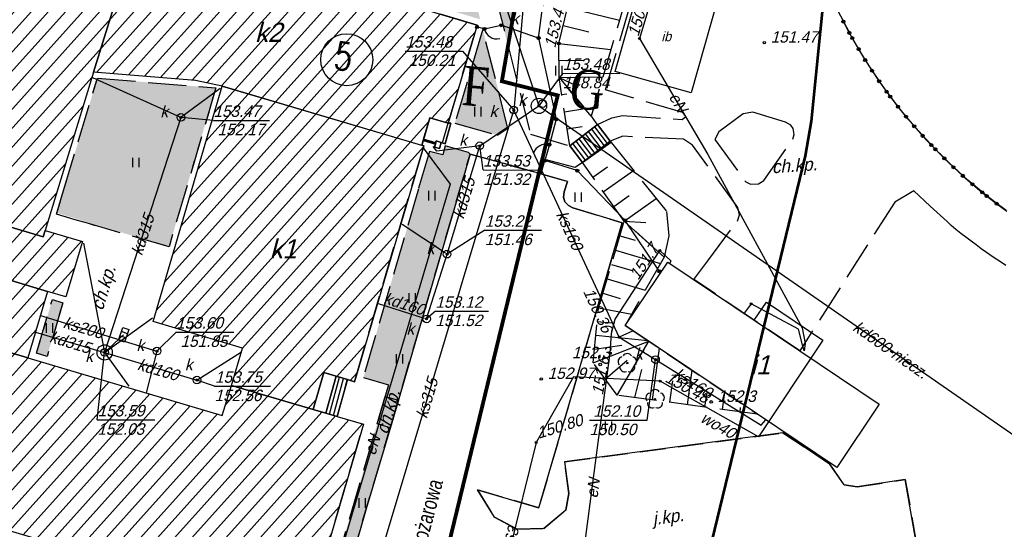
# Model space of a CAD drawing. Extents: x 88043 to 202646, y -79156 to -1177.
# Tile 41 of 54: x 159315 to 167052, y -38045 to -34045. Entities that reach past the tile are written whole.
import ezdxf

# ---------------------------------------------------------------- set-up
doc = ezdxf.new("R2010")
doc.units = ezdxf.units.DM
doc.header["$MEASUREMENT"] = 0
for name, pattern in [('4001', [0]), ('4002', [2, 1, -1]), ('4003', [3, 2, -1]), ('4004', [4, 3, -1]), ('DASHED2', [0.375, 0.25, -0.125]), ('HIDDEN2', [4.7625, 3.175, -1.5875])]:
    doc.linetypes.add(name, pattern=pattern)
doc.layers.get('0').update_dxf_attribs({"color": 11})
doc.layers.add('area', color=6, linetype='Continuous', plot=False)
for name, color, linetype in [('Budynki', 1, 'Continuous'), ('ci', 9, 'Continuous'), ('DROGI', 6, 'Continuous'), ('Dzialki', 7, 'Continuous'), ('Elementy_budynkow', 1, 'Continuous'), ('HATCH', 8, 'Continuous'), ('ODGIK_1', 7, 'Continuous'), ('Ogrodzenia', 9, 'Continuous'), ('OPIS PROJ', 2, 'Continuous'), ('Roslinnosc', 3, 'Continuous'), ('Rzezba', 8, 'Continuous'), ('Uz_Energia', 1, 'Continuous'), ('Uz_Kanalizacja', 9, 'Continuous'), ('Uz_Woda', 9, 'Continuous'), ('UZYTKI', 7, 'Continuous')]:
    doc.layers.add(name, color=color, linetype=linetype)
doc.layers.add('sc', color=4, linetype='Continuous', lineweight=30)
doc.layers.add('ZIELEN', color=82, linetype='Continuous', lineweight=0)
doc.styles.add('arialce', font='arial.ttf', dxfattribs={"width": 0.8})
doc.styles.add('romans', font='romans.shx', dxfattribs={"width": 0.8})

# ---------------------------------------------------------------- blocks, each defined once
blk = doc.blocks.new('1281')
at = {"layer": 'Ogrodzenia', "color": 174, "linetype": 'Continuous'}
for radius in [0.24, 0.16, 0.08]:
    blk.add_circle((0, 0), radius, dxfattribs=at)
blk = doc.blocks.new('2284')
at = {"layer": 'Ogrodzenia', "color": 174, "linetype": 'Continuous'}
blk.add_line((0, 0), (0, 1), dxfattribs=at)
blk = doc.blocks.new('1284')
at = {"layer": 'Ogrodzenia', "color": 174, "linetype": 'Continuous'}
blk.add_arc((0, 2), 2, -90, 0, dxfattribs=at)
blk = doc.blocks.new('1812')
at = {"layer": 'Rzezba', "color": 8, "linetype": 'Continuous'}
blk.add_circle((0, 0), 0.2, dxfattribs=at)
blk = doc.blocks.new('1422')
at = {"layer": 'Roslinnosc', "color": 3, "linetype": 'Continuous'}
blk.add_circle((0, 0), 0.1, dxfattribs=at)
for centre, start, end in [((-0.71, 0.23), -257.5, -138.25), ((0, 0.75), 30.19, -210.23), ((0.71, 0.23), -41.7, 77.49), ((-0.44, -0.61), -185.67, -66.55), ((0.44, -0.61), -113.76, 5.74)]:
    blk.add_arc(centre, 0.75, start, end, dxfattribs=at)
blk = doc.blocks.new('1766')
at = {"layer": 'Uz_Energia', "color": 1, "linetype": 'Continuous'}
for radius in [0.16, 0.08]:
    blk.add_circle((0, 0), radius, dxfattribs=at)
blk = doc.blocks.new('1726')
at = {"layer": 'Uz_Kanalizacja', "color": 9, "linetype": 'Continuous'}
for radius in [0.16, 0.08]:
    blk.add_circle((0, 0), radius, dxfattribs=at)
blk = doc.blocks.new('1716')
at = {"layer": 'Uz_Woda', "color": 4, "linetype": 'Continuous'}
for radius in [0.16, 0.08]:
    blk.add_circle((0, 0), radius, dxfattribs=at)
blk = doc.blocks.new('1811')
at = {"layer": 'Rzezba', "color": 8, "linetype": 'Continuous'}
blk.add_circle((0, 0), 0.2, dxfattribs=at)
blk = doc.blocks.new('1722')
at = {"layer": 'Uz_Kanalizacja', "color": 9, "linetype": 'Continuous'}
blk.add_circle((0, 0), 0.6, dxfattribs=at)
blk = doc.blocks.new('1728')
at = {"layer": 'Uz_Kanalizacja', "color": 7, "linetype": 'Continuous'}
for p, q in [((-1.05, 0.5), (1.05, 0.5)), ((-1.05, -0.5), (-1.05, 0.5)), ((-0.35, 0.5), (-0.35, -0.5)), ((0.35, 0.5), (0.35, -0.5)), ((1.05, 0.5), (1.05, -0.5)), ((1.05, -0.5), (-1.05, -0.5))]:
    blk.add_line(p, q, dxfattribs=at)
blk = doc.blocks.new('1450')
at = {"layer": 'Roslinnosc', "color": 3, "linetype": 'Continuous'}
for p, q in [((-0.5, -0.75), (-0.5, 0.75)), ((0.5, -0.75), (0.5, 0.75))]:
    blk.add_line(p, q, dxfattribs=at)
blk = doc.blocks.new('mroczocza')
at = {"layer": 'Budynki', "color": 7, "linetype": '4001'}
for points in [[(63.218, 43.607, 0), (78.34, 39.08, 0), (78.26, 38.81, 0), (83.98, 37.04, 0), (81.204, 27.862, 0), (83.25, 27.27, 0), (82.868, 26.107, 0), (101.57, 20.52, 0), (99.29, 12.83, 0), (97.85, 13.25, 0), (97.228, 11.082, 0), (81.541, 15.736, 0), (79.438, 16.182, 0), (71.42, 16.83, 0), (67.613, 4.409, 0), (70.555, 3.526, 0), (69.252, -0.82, 0), (67.819, -0.391, 0), (66.255, -5.594, 0), (55.98, -2.54, 0)], [(114.45, 24.06, 0), (120.42, 22.41, 0), (118.38, 15.19, 0), (112.42, 16.88, 0), (114.45, 24.06, 0)], [(76.099, -2.735, 0), (81.541, 15.736, 0), (97.37, 11.04, 0), (91.93, -7.47, 0), (91.373, -7.303, 0), (89.53, -6.75, 0), (88.68, -9.65, 0), (82.255, -7.768, 0), (83.136, -4.837, 0), (76.099, -2.735, 0)], [(21.99, 7.52, 0), (55.98, -2.54, 0), (66.255, -5.594, 0), (81.545, -10.132, 0), (82.255, -7.768, 0), (88.68, -9.65, 0), (89.675, -9.941, 0), (90.575, -10.205, 0), (92.64, -10.81, 0), (88.15, -26.08, 0), (17.84, -5.27, 0), (10.33, -3.07, 0), (0, 0, 0), (3.84, 12.88, 0), (14.19, 9.83, 0), (21.99, 7.52, 0)], [(116.55, 1.92, 0), (126.93, -5.04, 0), (133.16, -9.23, 0), (129.82, -14.21, 0), (123.6, -10.02, 0), (113.21, -3.05, 0), (116.55, 1.92, 0)]]:
    blk.add_polyline3d(points, dxfattribs=at)
at = {"layer": 'DROGI', "color": 8, "linetype": '4004'}
for p, q in [((101.57, 20.52), (82.868, 26.107)), ((111.65, 15.45), (114.5, 25.17)), ((102.97, 22.94, 153.671), (105.76, 11.97, 153.441)), ((129.891, 21.685), (130.342, 20.792)), ((99.29, 12.83), (101.57, 20.52)), ((102.01, 20.172), (101.92, 19.87, 153.671)), ((103.99, 12.42, 153.461), (102.01, 20.172)), ((130.342, 20.792), (130.813, 19.91)), ((101.92, 19.87, 153.671), (99.81, 12.81, 153.541)), ((130.813, 19.91), (131.04, 19.5)), ((131.04, 19.5), (131.538, 18.633)), ((131.538, 18.633), (132.057, 17.778)), ((132.057, 17.778), (132.597, 16.936)), ((69.07, 7.53, 153.821), (71.73, 16.35, 153.751)), ((71.73, 16.35, 153.751), (81.04, 15.59, 153.551)), ((132.597, 16.936), (133.157, 16.108)), ((81.04, 15.59, 153.551), (77.36, 3.12, 153.581)), ((133.157, 16.108), (133.737, 15.293)), ((117.72, 13.65), (111.65, 15.45)), ((133.737, 15.293), (134.02, 14.91)), ((134.02, 14.91), (134.629, 14.117)), ((134.629, 14.117), (135.257, 13.339)), ((111.03, 12.71, 151.841), (112.15, 13.25, 151.238)), ((112.15, 13.25, 151.238), (112.99, 13.43)), ((112.99, 13.43), (117.67, 13.11)), ((117.67, 13.11), (117.96, 13.35)), ((117.96, 13.35), (117.72, 13.65)), ((122.47, 13.56), (120.55, 12.13)), ((123.22, 13.69), (122.47, 13.56)), ((125.79, 12.9), (123.22, 13.69)), ((135.257, 13.339), (135.904, 12.576)), ((99.06, 11.21), (99.51, 12.83)), ((99.51, 12.83), (99.29, 12.83)), ((99.81, 12.81, 153.541), (103.15, 11.89, 153.471)), ((103.15, 11.89, 153.471), (103.99, 12.42, 153.461)), ((112.03, 11.4, 151.861), (111.03, 12.71, 151.841)), ((126.218, 12.654), (125.79, 12.9)), ((126.39, 12.41), (126.218, 12.654)), ((126.478, 11.924), (126.39, 12.41)), ((135.904, 12.576), (136.569, 11.829)), ((105.76, 11.97, 153.441), (108.85, 11.03, 153.471)), ((113.02, 11.79), (112.03, 11.4, 151.861)), ((117.77, 11.56), (113.02, 11.79)), ((120.55, 12.13), (120.24, 11.53)), ((126.37, 11.57), (126.478, 11.924)), ((136.569, 11.829), (137.252, 11.099)), ((91.93, -7.47), (97.37, 11.04)), ((97.228, 11.082), (97.336, 11.458)), ((97.37, 11.04), (97.228, 11.082)), ((97.336, 11.458), (98.286, 11.185)), ((98.286, 11.185), (98.216, 10.945)), ((98.216, 10.945), (98.61, 10.83)), ((98.61, 10.83), (98.75, 11.31)), ((98.75, 11.31), (99.06, 11.21)), ((99.05, 11.05, 153.551), (98.86, 10.33, 153.531)), ((100.9, 10.51, 153.541), (99.05, 11.05, 153.551)), ((108.85, 11.03, 153.471), (109.84, 9.73, 153.461)), ((118.48, 11.1), (117.77, 11.56)), ((122.06, 6.21), (118.48, 11.1)), ((120.24, 11.53), (122.67, 8.22)), ((124.09, 8.33), (126.37, 11.57)), ((137.252, 11.099), (137.57, 10.77)), ((97.82, 10.59, 153.531), (96.95, 7.67, 153.271)), ((98.86, 10.33, 153.531), (97.82, 10.59, 153.531)), ((101.02, 10.4, 153.371), (100.9, 10.51, 153.541)), ((106.58, 8.84, 153.301), (101.02, 10.4, 153.371)), ((137.57, 10.77), (138.273, 10.059)), ((138.273, 10.059), (138.993, 9.365)), ((106.88, 9.98, 153.441), (106.58, 8.84, 153.301)), ((109.28, 9.34, 153.461), (106.88, 9.98, 153.441)), ((109.84, 9.73, 153.461), (109.28, 9.34, 153.461)), ((138.993, 9.365), (139.729, 8.688)), ((139.729, 8.688), (140.482, 8.03)), ((122.67, 8.22), (123.035, 8.03)), ((123.035, 8.03), (123.68, 8.053)), ((123.68, 8.053), (124.09, 8.33)), ((140.482, 8.03), (141.251, 7.39)), ((68.508, 5.667), (69.07, 7.53, 153.821)), ((96.95, 7.67, 153.271), (92.63, -7.14, 153.231)), ((135.88, 7.51), (134.39, 6.63)), ((137.17, 6.31), (135.88, 7.51)), ((141.251, 7.39), (141.6, 7.11)), ((141.6, 7.11), (142.39, 6.497)), ((122.18, 5.62, 151.314), (122.06, 6.21)), ((134.39, 6.63), (126.93, -5.04)), ((138.49, 5.11, 151.356), (137.17, 6.31)), ((142.39, 6.497), (143.195, 5.904)), ((69.99, 5.24, 153.851), (68.508, 5.667)), ((122.02, 5.14, 151.429), (122.18, 5.62, 151.314)), ((70.94, 4.96, 153.851), (69.99, 5.24, 153.851)), ((77.36, 3.12, 153.581), (70.94, 4.96, 153.851)), ((119.68, 2.01, 151.553), (122.02, 5.14, 151.429)), ((138.804, 4.799), (138.49, 5.11, 151.356)), ((139.191, 4.483), (138.804, 4.799)), ((139.581, 4.171), (139.191, 4.483)), ((139.975, 3.863), (139.581, 4.171)), ((140.373, 3.559), (139.975, 3.863)), ((140.773, 3.26), (140.373, 3.559)), ((141.177, 2.966), (140.773, 3.26)), ((141.585, 2.676), (141.177, 2.966)), ((141.85, 2.49), (141.585, 2.676)), ((142.262, 2.207), (141.85, 2.49)), ((118.59, 0.55), (119.68, 2.01, 151.553)), ((142.678, 1.929), (142.262, 2.207)), ((143.096, 1.656), (142.678, 1.929)), ((126.93, -5.04), (118.59, 0.55)), ((66.94, -5.23), (68.19, -1.01, 153.701)), ((69.02, -1.27, 153.711), (67.77, -5.49, 153.751)), ((68.19, -1.01, 153.701), (69.02, -1.27, 153.711)), ((67.77, -5.49, 153.751), (66.94, -5.23)), ((94.61, -7.72, 153.181), (89.161, -26.283, 153.144)), ((90.575, -10.205), (91.373, -7.303)), ((91.373, -7.303), (91.93, -7.47)), ((92.63, -7.14, 153.231), (94.61, -7.72, 153.181)), ((93.711, -10.781), (94.346, -8.621, 153.188)), ((94.346, -8.621, 153.188), (95.375, -8.93, 153.01)), ((95.375, -8.93, 153.01), (94.86, -10.69, 152.961)), ((88.15, -26.08), (92.64, -10.81)), ((94.742, -11.09, 152.958), (93.711, -10.781)), ((94.86, -10.69, 152.961), (94.742, -11.09, 152.958))]:
    blk.add_line(p, q, dxfattribs=at)
at = {"layer": 'DROGI', "color": 8, "linetype": '4001'}
for p, q in [((111.81, 11.232), (110.814, 12.544)), ((110.824, 10.48), (109.832, 11.787)), ((111.07, 10.668), (110.078, 11.976)), ((111.317, 10.856), (110.323, 12.165)), ((111.563, 11.044), (110.569, 12.355)), ((110.084, 9.916), (109.096, 11.219)), ((110.331, 10.104), (109.341, 11.408)), ((110.577, 10.292), (109.587, 11.598)), ((101.02, 10.4, 153.371), (98.25, 0.9, 153.181)), ((106.58, 8.84, 153.301), (101.02, 10.4, 153.371)), ((108.66, 8.25, 153.251), (106.58, 8.84, 153.301)), ((108.41, 7.44, 153.251), (108.66, 8.25, 153.251)), ((108.35, 7.01, 153.211), (108.41, 7.44, 153.251)), ((108.45, 6.64, 153.221), (108.35, 7.01, 153.211)), ((108.75, 6.35, 153.261), (108.45, 6.64, 153.221)), ((109.08, 6.18, 153.281), (108.75, 6.35, 153.261)), ((112.96, 5.01, 153.341), (109.08, 6.18, 153.281)), ((106.407, -17.364, 152.769), (112.96, 5.01, 153.341)), ((98.25, 0.9, 153.181), (94.86, -10.69, 152.961)), ((94.86, -10.69, 152.961), (92.86, -17.45, 152.801)), ((125.59, -11.489), (108.43, -13.752, 152.533)), ((129.258, -13.904, 152.008), (125.59, -11.489)), ((108.43, -13.752, 152.533), (108.775, -16.238, 152.56)), ((130.398, -15.568, 151.993), (129.258, -13.904, 152.008)), ((135.206, -15.153, 151.879), (131.42, -15.723, 151.956)), ((136.243, -21.065, 151.753), (135.206, -15.153, 151.879)), ((101.586, -15.957, 152.68), (106.407, -17.364, 152.769)), ((102.919, -18.106, 152.625), (101.586, -15.957, 152.68)), ((108.775, -16.238, 152.56), (108.524, -17.558, 152.537)), ((131.42, -15.723, 151.956), (130.398, -15.568, 151.993)), ((92.86, -17.45, 152.801), (90.87, -24.18, 152.691)), ((108.524, -17.558, 152.537), (106.799, -18.995, 152.554)), ((104.722, -19.05, 152.581), (102.919, -18.106, 152.625)), ((106.799, -18.995, 152.554), (104.722, -19.05, 152.581))]:
    blk.add_line(p, q, dxfattribs=at)
at = {"layer": 'DROGI', "color": 8, "linetype": '4003'}
for p, q in [((98.25, 0.9, 153.181), (101.02, 10.4, 153.371)), ((101.02, 10.4, 153.371), (106.58, 8.84, 153.301)), ((106.58, 8.84, 153.301), (108.66, 8.25, 153.251)), ((108.66, 8.25, 153.251), (108.41, 7.44, 153.251)), ((108.41, 7.44, 153.251), (108.35, 7.01, 153.211)), ((108.35, 7.01, 153.211), (108.45, 6.64, 153.221)), ((108.45, 6.64, 153.221), (108.75, 6.35, 153.261)), ((108.75, 6.35, 153.261), (109.08, 6.18, 153.281)), ((109.08, 6.18, 153.281), (112.96, 5.01, 153.341)), ((112.96, 5.01, 153.341), (106.407, -17.364, 152.769)), ((94.86, -10.69, 152.961), (98.25, 0.9, 153.181)), ((90.87, -24.18, 152.691), (94.86, -10.69, 152.961)), ((108.43, -13.752, 152.533), (125.59, -11.489)), ((125.59, -11.489), (129.258, -13.904, 152.008)), ((108.775, -16.238, 152.56), (108.43, -13.752, 152.533)), ((129.258, -13.904, 152.008), (130.398, -15.568, 151.993)), ((131.42, -15.723, 151.956), (135.206, -15.153, 151.879)), ((135.206, -15.153, 151.879), (136.243, -21.065, 151.753)), ((101.586, -15.957, 152.68), (102.919, -18.106, 152.625)), ((106.407, -17.364, 152.769), (101.586, -15.957, 152.68)), ((108.524, -17.558, 152.537), (108.775, -16.238, 152.56)), ((130.398, -15.568, 151.993), (131.42, -15.723, 151.956)), ((106.799, -18.995, 152.554), (108.524, -17.558, 152.537)), ((102.919, -18.106, 152.625), (104.722, -19.05, 152.581)), ((104.722, -19.05, 152.581), (106.799, -18.995, 152.554))]:
    blk.add_line(p, q, dxfattribs=at)
at = {"layer": 'DROGI', "color": 8, "linetype": '4001'}
blk.add_polyline3d([(109.84, 9.73, 0), (108.85, 11.03, 0), (111.03, 12.71, 0), (112.03, 11.4, 0), (109.84, 9.73, 0)], dxfattribs=at)
at = {"layer": 'Dzialki', "color": 7, "linetype": '4001'}
for p, q in [((114.23, 77.83), (103.51, 16.11)), ((103.51, 16.11), (114.23, 77.83)), ((103.51, 16.11), (107.9, 15)), ((107.9, 15), (103.51, 16.11)), ((107.9, 15), (96, -33.96)), ((96, -33.96), (107.9, 15))]:
    blk.add_line(p, q, dxfattribs=at)
at = {"layer": 'Elementy_budynkow', "color": 7, "linetype": '4001'}
for p, q in [((98.844, 11.28), (99.282, 12.832)), ((97.573, 11.39), (97.627, 11.478)), ((98.048, 11.253), (98.102, 11.342)), ((98.071, 11.247), (98.124, 11.335)), ((89.977, -10.03), (90.754, -7.117)), ((90.284, -10.12), (91.061, -7.209)), ((91.17, -8.041), (91.367, -7.301))]:
    blk.add_line(p, q, dxfattribs=at)
for points in [[(67.613, 4.409, 0), (67.458, 3.904, 0), (54.67, 7.73, 0), (45.98, 10.33, 0), (47.72, 16.09, 0), (43.41, 17.38, 0), (50.566, 41.132, 0), (54.878, 39.839, 0), (56.606, 45.586, 0), (78.34, 39.08, 0), (78.26, 38.81, 0), (71.42, 16.83, 0), (67.613, 4.409, 0)], [(71.42, 16.83, 0), (78.26, 38.81, 0), (83.98, 37.04, 0), (81.204, 27.862, 0), (83.25, 27.27, 0), (82.868, 26.107, 0), (101.57, 20.52, 0), (99.29, 12.83, 0), (97.85, 13.25, 0), (97.228, 11.082, 0), (81.541, 15.736, 0), (79.438, 16.182, 0), (71.42, 16.83, 0)], [(99.06, 11.21, 0), (98.75, 11.31, 0), (98.356, 11.425, 0), (98.314, 11.281, 0), (97.363, 11.554, 0), (97.85, 13.25, 0), (99.29, 12.83, 0), (99.51, 12.83, 0), (99.06, 11.21, 0)], [(98.286, 11.185, 0), (97.336, 11.458, 0), (97.363, 11.554, 0), (98.314, 11.281, 0), (98.286, 11.185, 0)], [(98.75, 11.31, 0), (98.61, 10.83, 0), (98.216, 10.945, 0), (98.356, 11.425, 0), (98.75, 11.31, 0)], [(67.458, 3.904, 0), (67.613, 4.409, 0), (70.555, 3.526, 0), (69.252, -0.82, 0), (67.819, -0.391, 0), (57.569, 2.704, 0), (53.555, 3.917, 0), (54.67, 7.73, 0), (67.458, 3.904, 0)], [(57.569, 2.704, 0), (67.819, -0.391, 0), (66.255, -5.594, 0), (55.98, -2.54, 0), (57.569, 2.704, 0)], [(89.675, -9.941, 0), (88.68, -9.65, 0), (89.53, -6.75, 0), (90.487, -7.037, 0), (89.675, -9.941, 0)], [(89.675, -9.941, 0), (90.487, -7.037, 0), (91.373, -7.303, 0), (90.575, -10.205, 0), (89.675, -9.941, 0)]]:
    blk.add_polyline3d(points, dxfattribs=at)
at = {"layer": 'ODGIK_1', "color": 3, "linetype": '4001', "lineweight": 53}
for points in [[(127.805, 12.99, 0), (127.34, 10.271, 0), (115.442, -38.682, 0), (114.086, -42.497, 0), (111.999, -45.962, 0), (109.256, -48.938, 0), (105.978, -51.3, 0), (102.28, -52.959, 0), (98.334, -53.83, 0), (94.279, -53.889, 0), (-19.434, -44.097, 0), (-23.306, -43.38, 0), (-26.958, -41.918, 0)], [(-27.84, 12.071, 0), (-6.445, 84.288, 0), (-4.9, 88.047, 0), (-2.626, 91.417, 0), (0.284, 94.248, 0), (26.977, 115.506, 0), (30.197, 117.589, 0), (33.738, 119.022, 0), (37.501, 119.759, 0), (41.334, 119.763, 0), (45.086, 119.039, 0), (119.877, 97.023, 0), (123.539, 95.541, 0), (126.841, 93.358, 0), (129.646, 90.579, 0), (131.857, 87.296, 0), (133.367, 83.652, 0), (134.141, 79.778, 0), (134.132, 75.826, 0), (127.805, 12.99, 0)]]:
    blk.add_polyline3d(points, dxfattribs=at)
at = {"layer": 'Ogrodzenia', "color": 184, "linetype": '4001'}
for p, q in [((106.396, 19.503), (108.33, 34.79)), ((129.891, 21.685), (130.342, 20.792)), ((102.144, 20.216), (101.562, 20.365)), ((106.396, 19.503), (103.46, 20.51)), ((130.342, 20.792), (130.813, 19.91)), ((106.396, 19.503), (107.778, 13.127)), ((130.813, 19.91), (131.04, 19.5)), ((131.04, 19.5), (131.538, 18.633)), ((131.538, 18.633), (132.057, 17.778)), ((132.057, 17.778), (132.597, 16.936)), ((132.597, 16.936), (133.157, 16.108)), ((133.157, 16.108), (133.737, 15.293)), ((133.737, 15.293), (134.02, 14.91)), ((134.02, 14.91), (134.629, 14.117)), ((134.629, 14.117), (135.257, 13.339)), ((135.257, 13.339), (135.904, 12.576)), ((107.778, 13.127), (107.242, 11.135)), ((135.904, 12.576), (136.569, 11.829)), ((136.569, 11.829), (137.252, 11.099)), ((137.252, 11.099), (137.57, 10.77)), ((137.57, 10.77), (138.273, 10.059)), ((138.273, 10.059), (138.993, 9.365)), ((109.436, 9.094), (106.882, 9.879)), ((138.993, 9.365), (139.729, 8.688)), ((113.193, 5.195), (109.436, 9.094)), ((139.729, 8.688), (140.482, 8.03)), ((140.482, 8.03), (141.251, 7.39)), ((141.251, 7.39), (141.6, 7.11)), ((141.6, 7.11), (142.39, 6.497)), ((142.39, 6.497), (143.195, 5.904)), ((115.897, 1.192), (113.193, 5.195))]:
    blk.add_line(p, q, dxfattribs=at)
at = {"layer": 'Roslinnosc', "color": 104, "linetype": '4002'}
for points in [[(143.131, 5.974, 0), (142.327, 6.568, 0), (141.536, 7.18, 0), (140.88, 7.71, 0), (140.121, 8.361, 0), (139.377, 9.029, 0), (138.648, 9.714, 0), (137.935, 10.415, 0), (137.88, 10.47, 0), (137.184, 11.188, 0), (136.504, 11.922, 0), (135.841, 12.67, 0), (135.44, 13.14, 0), (134.81, 13.917, 0), (134.198, 14.707, 0), (133.605, 15.512, 0), (133.14, 16.17, 0), (132.581, 16.999, 0), (132.041, 17.841, 0), (131.52, 18.694, 0), (131.11, 19.4, 0), (130.626, 20.275, 0), (130.163, 21.161, 0)], [(77.36, 3.12, 153.581), (70.94, 4.96, 153.851), (69.99, 5.24, 153.851), (68.508, 5.667, 0), (69.07, 7.53, 153.821), (71.73, 16.35, 153.751), (81.04, 15.59, 153.551), (77.36, 3.12, 153.581)], [(66.94, -5.23, 0), (68.19, -1.01, 153.701), (69.02, -1.27, 153.711), (67.77, -5.49, 153.751), (66.94, -5.23, 0)]]:
    blk.add_polyline3d(points, dxfattribs=at)
at = {"layer": 'Rzezba', "color": 8, "linetype": '4001'}
for p, q in [((108.676, 21.902), (112.754, 20.9)), ((108.328, 20.486), (110.334, 19.993)), ((107.98, 19.07), (112.075, 18.598)), ((107.995, 17.74), (109.915, 17.762)), ((108.01, 16.41), (111.441, 16.449)), ((108.01, 16.41), (109.514, 15.712)), ((108.22, 15.065), (108.619, 15.127)), ((108.43, 13.72), (110.027, 13.969)), ((108.64, 12.375), (109.818, 12.559)), ((109.84, 9.73), (112.087, 11.329)), ((110.66, 8.577), (111.817, 9.4)), ((111.48, 7.425), (113.86, 9.118)), ((112.3, 6.273), (113.523, 7.143)), ((113.12, 5.12), (115.632, 6.907)), ((113.12, 5.12), (114.828, 5.025)), ((112.785, 3.99), (113.98, 3.636)), ((112.45, 2.86), (115.978, 1.814)), ((112.115, 1.73), (113.747, 1.246)), ((111.78, 0.6), (114.781, -0.29)), ((111.445, -0.53), (112.814, -0.936)), ((111.11, -1.66), (113.711, -2.17)), ((111.002, -2.743), (112.13, -2.854)), ((110.895, -3.825), (114.968, -4.23)), ((110.68, -5.99), (115.069, -4.297)), ((110.788, -4.907), (112.928, -4.602)), ((112.58, -8.53), (115.069, -4.297)), ((115.335, -8.903), (115.884, -4.844)), ((111.63, -7.26), (113.349, -5.778)), ((113.957, -8.716), (114.513, -6.507)), ((118.09, -9.275), (118.456, -6.569)), ((116.713, -9.089), (116.941, -7.398)), ((119.467, -9.461), (119.605, -8.447)), ((120.845, -9.647), (121.028, -8.295)), ((122.223, -9.834), (122.268, -9.496))]:
    blk.add_line(p, q, dxfattribs=at)
at = {"layer": 'Rzezba', "color": 8, "linetype": '4004'}
for points in [[(108.01, 16.41, 153.481), (107.98, 19.07, 153.424), (121.2, 72.88, 153.66), (123.44, 74.41, 0), (124.6, 74.09, 0), (128.136, 73.05, 0), (128.13, 73.03, 0), (110.53, 13.36, 151.238), (108.01, 16.41, 153.481)], [(108.85, 11.03, 154.241), (108.01, 16.41, 153.481), (110.53, 13.36, 151.238), (110.88, 12.86, 151.238), (111.03, 12.71, 151.841), (108.85, 11.03, 154.241)], [(109.84, 9.73, 154.241), (112.03, 11.4, 151.861), (116.439, 5.901, 151.314), (116.63, 3.98, 151.429), (116.26, 2.31, 151.553), (113.12, 5.12, 153.461), (109.84, 9.73, 154.241)], [(123.6, -10.02, 0), (112.58, -8.53, 152.611), (110.68, -5.99, 152.991), (111.11, -1.66, 153.291), (113.12, 5.12, 153.461), (116.26, 2.31, 151.553), (113.21, -3.05, 0), (123.6, -10.02, 0)]]:
    blk.add_polyline3d(points, dxfattribs=at)
at = {"layer": 'Uz_Energia', "color": 1, "linetype": '4001'}
for p, q in [((118.8, 34.61), (114.33, 19.47)), ((114.33, 19.47), (119.69, 10.37)), ((97.324, 10.882, 153.791), (99.45, 8.04, 152.461)), ((119.69, 10.37), (127.11, -3.25)), ((99.45, 8.04, 152.461), (87.7, -31.37, 151.621)), ((112.42, -2.57), (115.92, 2.83)), ((115.92, 2.83), (116.79, 2.02)), ((116.79, 2.02), (116.705, 1.816)), ((123.09, -1.35), (122.55, -2.08)), ((126.81, -3.35), (123.09, -1.35)), ((122.55, -2.08), (122.539, -2.095)), ((112.12, -3.65), (112.42, -2.57)), ((112.03, -5.24), (112.12, -3.65)), ((127.16, -4.67), (126.81, -3.35)), ((127.11, -3.25), (127.33, -4.48)), ((127.33, -4.48), (127.26, -5.05)), ((111.07, -12.25), (112.03, -5.24)), ((127.26, -5.05), (127.16, -4.67)), ((109.44, -24.74), (111.07, -12.25))]:
    blk.add_line(p, q, dxfattribs=at)
at = {"layer": 'Uz_Kanalizacja', "color": 14, "linetype": '4001'}
for p, q in [((103.13, 24.03, 153.391), (106.42, 14.18, 153.041)), ((105.18, 21.98, 153.431), (104.442, 13.851, 153.482)), ((78.289, 13.275, 153.576), (71.38, 16.37)), ((81.38, 15.54), (78.289, 13.275, 153.576)), ((101.77, 11.05, 151.321), (106.42, 14.18, 153.041)), ((106.42, 14.18, 153.041), (148, -14.64, 150.902)), ((78.289, 13.275, 153.576), (72.3, -5.17, 153.591)), ((91.75, -28.51, 152.621), (104.442, 13.851, 153.482)), ((112.735, -3.984, 150.361), (104.442, 13.851, 153.482)), ((98.387, 10.613), (98.11, 10.98)), ((101.77, 11.05, 151.321), (98.387, 10.613)), ((99.21, 2.54, 151.461), (101.77, 11.05, 151.321)), ((99.09, 2.61, 152.081), (95.67, 4.87)), ((70.63, 3.4), (72.3, -5.17, 153.591)), ((97.59, -2.54, 151.521), (99.21, 2.54, 151.461)), ((97.44, -2.5, 152.201), (93.82, -1.37)), ((67.26, -2.268, 154.086), (76.41, -5.07, 153.601)), ((72.3, -5.17, 153.591), (76.06, -2.46)), ((66.86, -3.582), (72.3, -5.17, 153.591)), ((73.79, -3.79, 153.491), (72.3, -5.17, 153.591)), ((113.82, -3.48), (112.735, -3.984, 150.361)), ((112.735, -3.984, 150.361), (115.58, -5.73, 152.1)), ((72.3, -5.17, 153.591), (79.55, -7.34, 153.751)), ((72.3, -5.17, 153.591), (74.21, -7.82)), ((76.41, -5.07, 153.601), (75.562, -8.353)), ((79.55, -7.34, 153.751), (83.049, -5.123)), ((115.58, -5.73, 152.1), (123.88, -10.89, 150.7)), ((123.88, -10.89, 150.7), (124.24, -10.46, 150.75))]:
    blk.add_line(p, q, dxfattribs=at)
at = {"layer": 'Uz_Kanalizacja', "color": 14, "linetype": 'Continuous'}
for p, q in [((95.924, 18.484), (100.417, 18.482)), ((100.417, 18.482), (104.442, 13.851)), ((108.292, 16.734), (106.42, 14.18)), ((108.292, 16.734), (112.785, 16.732)), ((80.845, 13.043), (78.289, 13.275)), ((80.845, 13.043), (85.245, 13.041)), ((102.035, 9.146), (101.77, 11.05)), ((102.035, 9.146), (106.562, 9.144)), ((102.172, 4.422), (99.21, 2.54)), ((102.172, 4.422), (106.629, 4.42)), ((98.285, -1.937), (97.59, -2.54)), ((98.285, -1.937), (102.46, -1.939)), ((77.91, -3.57), (76.41, -5.07)), ((77.91, -3.57), (82.44, -3.572)), ((71.723, -10.464), (72.3, -5.17)), ((114.922, -10.496), (115.58, -5.73)), ((80.935, -7.823), (79.55, -7.34)), ((80.935, -7.823), (85.336, -7.825)), ((71.723, -10.464), (76.248, -10.466)), ((110.392, -10.494), (114.922, -10.496))]:
    blk.add_line(p, q, dxfattribs=at)
for centre, radius in [((106.42, 14.18), 0.6), ((106.71, 14.36), 0.3), ((72.3, -5.17), 0.6), ((72.3, -5.17), 0.3)]:
    blk.add_circle(centre, radius, dxfattribs=at)
at = {"layer": 'Uz_Woda', "color": 5, "linetype": '4001'}
for p, q in [((123.34, -2.64), (124.31, -1.24)), ((124.31, -1.24), (128.72, -4.204, 149.971)), ((128.72, -4.204, 149.971), (127.78, -5.62)), ((127.78, -5.62), (124.46, -10.61)), ((109.147, -7.084), (106.2, -12.25, 150.801)), ((115.949, -7.429, 150.481), (109.147, -7.084)), ((123.68, -11.79), (115.949, -7.429, 150.481)), ((124.46, -10.61), (123.68, -11.79)), ((106.2, -12.25, 150.801), (102.623, -26.733, 152.631))]:
    blk.add_line(p, q, dxfattribs=at)
at = {"layer": 'UZYTKI', "color": 184, "linetype": '4002'}
for points in [[(114.23, 77.83, 0), (103.51, 16.11, 0), (107.9, 15, 0), (96, -33.96, 0), (82.74, -35.68, 0), (7.04, -20.99, 0), (-2.8, -23.22, 0), (-5.03, -23.58, 0), (-12.61, -21.82, 0), (-17.72, -24.17, 0), (-8.66, 6.39, 0), (-35.88, 13.37, 0)], [(152.92, 190.36, 0), (261.67, 158.56, 0), (266.08, 148.74, 0), (267.87, 132.51, 0), (266.08, 118, 0), (257.8, 95.94, 0), (214.25, -0.49, 0), (207.55, -15.12, 0), (208.66, -27.08, 0), (211.68, -33.93, 0), (210.74, -46.31, 0), (188.14, -37.47, 0), (179.31, -35.77, 0), (151.99, -26.69, 0), (96, -33.96, 0), (107.9, 15, 0), (103.51, 16.11, 0), (114.23, 77.83, 0), (114.34, 78.15, 0), (135.21, 138.84, 0), (152.92, 190.36, 0)]]:
    blk.add_polyline3d(points, dxfattribs=at)
at = {"layer": 'Ogrodzenia', "color": 184, "xscale": 0.5, "yscale": 0.5, "zscale": 0.5}
for p in [(130.342, 20.792), (130.342, 20.792), (101.562, 20.365), (102.144, 20.216), (103.46, 20.51), (106.396, 19.503), (106.396, 19.503), (106.396, 19.503), (130.813, 19.91), (130.813, 19.91), (131.04, 19.5), (131.04, 19.5), (131.538, 18.633), (131.538, 18.633), (132.057, 17.778), (132.057, 17.778), (132.597, 16.936), (132.597, 16.936), (133.157, 16.108), (133.157, 16.108), (133.737, 15.293), (133.737, 15.293), (134.02, 14.91), (134.02, 14.91), (134.629, 14.117), (134.629, 14.117), (107.778, 13.127), (107.778, 13.127), (135.257, 13.339), (135.257, 13.339), (135.904, 12.576), (135.904, 12.576), (136.569, 11.829), (136.569, 11.829), (107.242, 11.135), (137.252, 11.099), (137.252, 11.099), (137.57, 10.77), (137.57, 10.77), (138.273, 10.059), (138.273, 10.059), (106.882, 9.879), (138.993, 9.365), (138.993, 9.365), (109.436, 9.094), (109.436, 9.094), (139.729, 8.688), (139.729, 8.688), (140.482, 8.03), (140.482, 8.03), (141.251, 7.39), (141.251, 7.39), (141.6, 7.11), (141.6, 7.11), (142.39, 6.497), (142.39, 6.497), (113.193, 5.195), (113.193, 5.195), (115.897, 1.192)]:
    blk.add_blockref('1281', p, dxfattribs=at)
at = {"layer": 'Ogrodzenia', "color": 184, "xscale": 0.5}
for p, yscale, rotation in [((102.144, 20.216), 1.348441, 282.59333), ((107.242, 11.135), 1.306574, 164.006416)]:
    blk.add_blockref('2284', p, dxfattribs=dict(at, yscale=yscale, rotation=rotation))
at = {"layer": 'Ogrodzenia', "color": 184, "xscale": 0.5, "yscale": 0.5, "zscale": 0.5}
for p, rotation in [((102.144, 20.216), 282.59333), ((107.242, 11.135), 164.006416)]:
    blk.add_blockref('1284', p, dxfattribs=dict(at, rotation=rotation))
at = {"layer": 'Roslinnosc', "color": 104, "xscale": 0.5, "yscale": 0.5, "zscale": 0.5}
for name, p in [('1450', (107.988, 16.936)), ('1450', (101.625, 13.732)), ('1450', (74.774, 9.735)), ('1450', (74.774, 9.735)), ('1450', (98.016, 7.124)), ('1450', (109.524, 7.016)), ('1450', (96.483, -0.892)), ('1450', (67.98, -3.25)), ('1450', (67.98, -3.25)), ('1450', (95.47, -5.675)), ('1422', (113.365, -6.009)), ('1422', (115.549, -8.841)), ('1450', (111.906, -10.968)), ('1450', (92.551, -16.985))]:
    blk.add_blockref(name, p, dxfattribs=at)
at = {"layer": 'Rzezba', "color": 8, "xscale": 0.5, "yscale": 0.5, "zscale": 0.5}
for name, p in [('1812', (107.98, 19.07, 153.424)), ('1811', (124.13, 19.14, 151.474)), ('1812', (111.24, -6.12, 152.251)), ('1811', (106.605, -7.258, 152.971)), ('1812', (119.956, -9.058, 152.285))]:
    blk.add_blockref(name, p, dxfattribs=at)
at = {"layer": 'Uz_Energia', "color": 1, "xscale": 0.5, "yscale": 0.5, "zscale": 0.5}
for p in [(114.33, 19.47), (115.92, 2.83), (123.09, -1.35), (112.03, -5.24)]:
    blk.add_blockref('1766', p, dxfattribs=at)
at = {"layer": 'Uz_Kanalizacja', "color": 14, "xscale": 0.5, "yscale": 0.5, "zscale": 0.5}
for name, p in [('1722', (104.442, 13.851, 153.482)), ('1726', (104.442, 13.851, 153.482)), ('1726', (106.42, 14.18, 153.041)), ('1722', (78.289, 13.275, 153.576)), ('1726', (78.289, 13.275, 153.576)), ('1722', (101.77, 11.05, 151.321)), ('1726', (101.77, 11.05, 151.321)), ('1722', (99.21, 2.54, 151.461)), ('1726', (99.21, 2.54, 151.461)), ('1722', (97.59, -2.54, 151.521)), ('1726', (97.59, -2.54, 151.521)), ('1726', (112.735, -3.984, 150.361)), ('1726', (72.3, -5.17, 153.591)), ('1722', (76.41, -5.07, 153.601)), ('1726', (76.41, -5.07, 153.601)), ('1722', (115.58, -5.73, 152.1)), ('1726', (115.58, -5.73, 152.1)), ('1722', (79.55, -7.34, 153.751)), ('1726', (79.55, -7.34, 153.751))]:
    blk.add_blockref(name, p, dxfattribs=at)
at = {"layer": 'Uz_Kanalizacja', "color": 7, "xscale": 0.5, "yscale": 0.5, "zscale": 0.5, "rotation": 250.673554}
blk.add_blockref('1728', (73.79, -3.79, 153.491), dxfattribs=at)
at = {"layer": 'Uz_Woda', "color": 5, "xscale": 0.5, "yscale": 0.5, "zscale": 0.5}
for p in [(115.949, -7.429, 150.481), (106.2, -12.25, 150.801)]:
    blk.add_blockref('1716', p, dxfattribs=at)
at = {"layer": 'Budynki', "color": 7, "oblique": 15}
for s, p in [('k2', (84.109, 19.203)), ('k1', (85.267, 2.216)), ('i1', (123.037, -6.895))]:
    blk.add_text(s, height=1.5, rotation=359.97, dxfattribs=at).set_placement(p)
blk.add_text('ib', height=0.75, dxfattribs=at).set_placement((116.037, 19.25))
at = {"layer": 'DROGI', "color": 8, "oblique": 15}
for s, rotation, p in [('ch.kp.', 4.08558, (124.749, 8.883)), ('ch.kp.', 72.80146, (72.142, -1.947)), ('ch.kp.', 73.61764, (94.532, -11.667)), ('j.kp.', 7.65467, (115.422, -18.721))]:
    blk.add_text(s, height=1, rotation=rotation, dxfattribs=at).set_placement(p)
at = {"layer": 'Rzezba', "color": 8, "oblique": 15}
blk.add_text('153.4', height=0.9, rotation=76.20913, dxfattribs=at).set_placement((107.697, 18.677))
for s, p in [('151.47', (124.63, 19.14)), ('152.3', (109.012, -5.63)), ('152.97', (107.105, -7.258)), ('152.3', (120.456, -9.058))]:
    blk.add_text(s, height=0.9, dxfattribs=at).set_placement(p)
at = {"layer": 'Uz_Energia', "color": 1, "oblique": 15}
for s, rotation, p in [('150.5', 73.40331, (114.236, 19.569)), ('eN', 300.49855, (116.597, 14.891)), ('151.7', 56.46954, (114.22, 0.446)), ('151.6', 79.95798, (111.446, -8.567)), ('eN', 73.39817, (93.547, -13.32)), ('eN', 82.56467, (111.02, -16.66))]:
    blk.add_text(s, height=0.9, rotation=rotation, dxfattribs=at).set_placement(p)
at = {"layer": 'Uz_Kanalizacja', "color": 14, "oblique": 15}
for s, rotation, p in [('k', 359.97, (104.224, 20.585)), ('153.48', 359.97, (95.924, 18.754)), ('150.21', 359.97, (96.187, 17.314)), ('153.48', 359.97, (108.292, 17.004)), ('148.84', 359.97, (108.291, 15.564)), ('k', 359.97, (104.805, 14.18)), ('k', 359.97, (76.674, 13.275)), ('153.47', 359.97, (80.845, 13.313)), ('k', 359.97, (102.543, 13.312)), ('152.17', 359.97, (81.168, 11.873)), ('k', 359.97, (100.155, 11.05)), ('153.53', 359.97, (102.035, 9.416)), ('kd315', 73.25753, (100.492, 5.241)), ('151.32', 359.97, (102.034, 7.976)), ('kd315', 71.99534, (75.22, 2.369)), ('153.22', 359.97, (102.172, 4.692)), ('ks160', 294.91825, (107.748, 5.675)), ('151.46', 359.97, (102.171, 3.252)), ('k', 359.97, (97.595, 2.54)), ('kd160', 342.664, (94.15, -1.301)), ('153.12', 359.97, (98.285, -1.667)), ('150.36', 294.85719, (109.875, -0.376)), ('ks200', 343.34668, (68.965, -3.208)), ('151.52', 359.97, (98.284, -3.107)), ('153.60', 359.97, (77.91, -3.3)), ('k', 359.97, (96.014, -3.769)), ('kd600-niecz.', 324.96926, (131.003, -3.385)), ('kd315', 343.11459, (67.895, -4.335)), ('151.85', 359.97, (78.26, -4.74)), ('k', 359.97, (74.795, -5.07)), ('k', 359.97, (70.775, -5.923)), ('k', 359.97, (113.965, -5.73)), ('kd160', 343.85162, (74.801, -6.511)), ('k', 359.97, (78.601, -6.578)), ('153.75', 359.97, (80.967, -7.553)), ('ks160', 328.13133, (116.933, -7.101)), ('ks315', 73.48783, (97.608, -10.425)), ('152.56', 359.97, (80.934, -8.993)), ('153.59', 359.97, (71.752, -10.194)), ('152.10', 359.97, (110.687, -10.224)), ('152.03', 359.97, (71.722, -11.634)), ('150.50', 359.97, (110.391, -11.664))]:
    blk.add_text(s, height=0.9, rotation=rotation, dxfattribs=at).set_placement(p)
at = {"layer": 'Uz_Woda', "color": 5, "oblique": 15}
for s, rotation, p in [('150.48', 330.92521, (116.257, -7.421)), ('150.80', 17.13627, (106.427, -11.949)), ('wo40', 330.57297, (119.032, -10.57)), ('wo63', 76.22474, (104.18, -21.814))]:
    blk.add_text(s, height=0.9, rotation=rotation, dxfattribs=at).set_placement(p)

msp = doc.modelspace()

# ---------------------------------------------------------------- hatches: boundary and pattern name
at = {"layer": 'HATCH', "linetype": 'Continuous', "lineweight": 0}
h = msp.add_hatch(dxfattribs=at)
h.set_pattern_fill('ANSI31', color=256, scale=800, angle=3, style=0)
h.paths.add_polyline_path([(159378.42, -36699.039), (159534.82, -36178.739), (159678.12, -36221.639), (159808.42, -35787.039), (159514.22, -35698.739), (159894.92, -34456.639), (160696.72, -34521.439), (160907.02, -34566.039), (160362.82, -36413.139), (161066.52, -36623.339), (160978.42, -36916.439), (160907.751, -37151.736)], flags=16)
h.paths.add_polyline_path([(153138.311, -34846.971), (152751.877, -36138.604), (154629.328, -36693.128), (160131.52, -38322.539), (161567.92, -38747.639), (162016.92, -37220.639), (161620.938, -37104.576), (161705.92, -36814.639), (161945.912, -36886.637), (162489.92, -35035.639), (162475.723, -35031.427), (162537.92, -34814.639), (162682.107, -34856.006), (162909.919, -34087.642), (161039.72, -33528.939), (161077.92, -33412.639), (160873.32, -33353.439), (161150.92, -32435.639), (160578.92, -32258.639), (160586.92, -32231.639), (158413.52, -31581.039), (158241.151, -32155.868), (157809.52, -32026.439), (157098.227, -34402.928), (157524.591, -34531.726), (157350.92, -35106.639), (158219.886, -35366.629), (158108.42, -35747.939), (158509.82, -35869.239), (158350.926, -36393.617)])
h.paths.add_polyline_path([(154072.034, -33954.033), (154075.134, -33943.885), (155806.119, -34459.641), (156184.92, -33171.639), (156015.82, -33121.139), (155749.92, -33038.639), (155783.92, -32925.639), (155519.92, -32839.639), (155484.66, -32958.799), (153692.92, -32427.639), (153302.92, -33726.639)], flags=17)
at = {"layer": 'ZIELEN', "linetype": 'Continuous', "transparency": 33554483}
h = msp.add_hatch(color=256, dxfattribs=at)
h.paths.add_polyline_path([(161756.539, -31778.097), (162254.92, -31341.639), (162301.92, -31197.639), (162070.92, -30648.639), (161584.92, -30508.639), (161551.686, -30629.487), (161398.436, -30584.279), (161460.446, -30383.419), (161311.789, -30341.001), (161030.92, -31300.639), (160844.587, -31245.714), (160594.92, -32076.639), (161576.42, -32373.539)], flags=17)
h.paths.add_polyline_path([(161477.92, -32540.639), (161202.318, -32456.244), (161019.92, -33044.639), (161290.92, -33131.639)], flags=17)
h.paths.add_polyline_path([(155266.92, -32682.639), (155390.92, -32616.639), (156741.967, -33018.653), (156781.92, -32888.639), (156000.939, -32649.433), (155114.92, -32382.639), (155305.92, -31751.639), (154204.92, -31418.639), (154351.92, -30944.639), (154334.92, -30934.639), (154074.92, -31302.639), (154037.92, -31392.639), (153761.92, -32234.639)], flags=17)
h.paths.add_polyline_path([(160488.92, -35827.639), (160856.92, -34580.639), (159925.92, -34504.639), (159607.114, -35561.686)], flags=17)
h.paths.add_polyline_path([(158098.898, -36275.929), (158127.92, -36179.639), (155037.92, -35234.639), (155003.92, -35358.639)], flags=17)
h.paths.add_polyline_path([(160937.92, -38951.639), (160975.92, -38819.639), (160058.92, -38543.639), (160111.92, -38372.639), (154636.12, -36749.039), (154494.92, -37211.639), (154512.92, -37282.639), (154540.92, -37331.639), (154579.92, -37357.639), (154639.056, -37373.409)])
h.paths.add_polyline_path([(159654.92, -36266.639), (159571.92, -36240.639), (159446.534, -36663.939), (159529.92, -36688.639)], flags=17)
h.paths.add_polyline_path([(162015.92, -36853.639), (162213.897, -36911.716), (161669.02, -38767.939), (162023.42, -38870.089), (161839.92, -38557.639), (162854.92, -35099.639), (162842.92, -35088.639), (162654.734, -35033.709), (162638.92, -35106.639), (162534.92, -35080.639)])
h.paths.add_polyline_path([(162953.92, -34122.439), (162733.92, -34858.639), (163067.92, -34950.639), (163151.92, -34897.639)], flags=17)
h.paths.add_polyline_path([(161630.92, -33584.639), (161614.92, -33643.639), (162933.52, -34042.439), (162915.92, -33973.639)], flags=17)
h.paths.add_polyline_path([(161412.612, -33581.549), (161428.852, -33525.619), (161122.92, -33433.639), (161103.92, -33491.639)], flags=17)
h.paths.add_polyline_path([(155823.568, -34566.964), (155616.508, -35243.197), (156587.92, -35540.639), (157243.212, -33381.537), (156266.92, -33092.639), (155835.92, -34526.639), (155791.722, -34513.717), (155787.641, -34527.482), (155823.572, -34527.482), (155823.572, -34566.964)], flags=17)
h.paths.add_polyline_path([(155219.883, -35054.852), (155598.027, -35162.921), (155219.663, -35050.767), (155199.92, -35115.639)], flags=17)
h.paths.add_polyline_path([(157204.92, -33012.639), (156933.206, -32936.719), (156895.649, -33065.574), (157300.92, -33184.639), (157710.92, -31818.639), (157582.92, -31773.639)], flags=17)
h.paths.add_polyline_path([(153954.79, -34337.902), (154075.134, -33943.885), (155807.618, -34460.088), (155807.784, -34459.53), (154071.879, -33942.89)], flags=17)
h.paths.add_polyline_path([(153135.292, -34863.683), (153344.056, -34156.87), (153134.604, -34863.48)], flags=17)
h.paths.add_polyline_path([(156382.979, -29553.606), (156075.952, -29464.698), (156172.911, -29130.847), (156483.076, -29220.927)], flags=16)
h.paths.add_polyline_path([(155764.92, -30222.639), (155797.225, -30117.733), (156909.261, -30457.521), (157012.072, -30121.863), (156744.012, -30041.526), (157554.366, -27300.904), (161830.863, -28555.874), (161990.92, -28571.639), (162716.92, -28785.639), (163418.901, -28991.057), (163584.92, -29039.639), (163354.92, -29820.639), (163100.516, -30684.506), (163307.92, -30723.639), (163166.92, -31461.639), (163212.92, -31497.639), (163053.92, -32000.639), (162932.92, -32385.639), (162593.92, -32597.639), (162152.92, -32453.639), (161970.575, -32106.983), (161861.92, -32464.639), (161689.284, -32409.633), (161443.92, -33180.639), (161516.92, -33384.639), (163050.833, -33849.232), (163152.496, -34248.96), (164175.92, -28356.639), (156696.92, -26154.639), (155954.92, -28819.639), (154662.117, -28456.694), (154520.92, -28959.639), (153878.92, -28779.639), (150980.92, -38556.639), (150977.55, -38571.589), (151508.92, -38315.639), (151508.92, -38172.639), (152639.92, -34421.639), (152599.92, -34032.639), (152555.92, -34017.639), (153540.92, -30748.639), (153757.92, -30809.639), (153832.22, -30555.839), (153403.756, -30427.695), (153447.754, -30277.427), (153886.32, -30405.839), (154569.92, -29854.639), (154587.12, -29859.936), (154736.72, -29322.139), (154752.92, -29326.639), (154888.298, -28841.133), (155471.52, -29003.739), (155307.92, -29584.639), (154935.92, -29476.639), (154813.02, -29929.539)])
h.paths.add_polyline_path([(154690.221, -37660.788), (154704.323, -37603.729), (154866.338, -37643.815), (154852.086, -37701.333)])
h.paths.add_polyline_path([(158056.927, -35728.641), (158155.92, -35403.639), (157286.92, -35142.639), (157458.92, -34563.639), (157085.92, -34453.639), (156816.92, -35351.639)])
h.paths.add_polyline_path([(154281.577, -37554.268), (154296.868, -37497.516), (154458.01, -37540.977), (154442.56, -37598.185)])
h.paths.add_polyline_path([(157307.981, -30209.026), (157206.92, -30549.639), (157880.92, -30759.639), (157632.92, -31606.639), (157906.92, -31685.639), (158313.92, -31391.639), (159890.92, -31864.639), (160060.92, -31772.639), (160256.92, -31829.639), (160345.92, -32003.639), (160443.92, -32032.639), (160688.043, -31199.831)])
h.paths.add_polyline_path([(155424.979, -38006.063), (155477.322, -37794.535), (154541.92, -37562.639), (154196.92, -37469.639), (154038.92, -37425.639), (153973.92, -37427.639), (153902.92, -37447.639), (153825.92, -37501.639), (153787.92, -37559.639), (153583.92, -38244.639), (153688.273, -38283.534), (161026.92, -39707.639), (162001.919, -39578.952), (162014.92, -39540.639), (162028.92, -39441.639), (162014.42, -39096.139), (161445.42, -38929.639), (161387.62, -39110.839), (161211.92, -39223.639), (159087.559, -38689.558), (157532.12, -38303.94), (157479.997, -38514.582)])

# ---------------------------------------------------------------- linework, layer by layer
at = {"color": 10, "linetype": 'HIDDEN2', "ltscale": 200, "const_width": 30}
msp.add_lwpolyline([(150980.92, -38556.639), (154026.92, -28279.639), (155954.92, -28819.639), (156696.92, -26154.639), (164175.92, -28356.639), (163103.92, -34528.639), (163542.92, -34639.639), (162352.92, -39535.639), (161026.92, -39707.639), (153456.92, -38238.639), (152249.92, -38497.639), (151491.92, -38321.639)], close=True, dxfattribs=at)
at = {"layer": 'OPIS PROJ', "color": 4, "linetype": 'Continuous'}
msp.add_circle((161884.995, -34359.259, 15419), 204.052, dxfattribs=at)

# ---------------------------------------------------------------- block references
at = {"layer": 'area', "xscale": 100, "yscale": 100, "zscale": 100}
msp.add_blockref('mroczocza', (152752.92, -36139.639), dxfattribs=at)

# ---------------------------------------------------------------- texts
at = {"layer": 'ci', "color": 222, "linetype": 'DASHED2', "ltscale": 600, "style": 'arialce', "width": 0.75}
msp.add_text('istn.droga pożarowa', height=122.59447, rotation=75.123612, dxfattribs=at).set_placement((162346.127, -38789.272, 2838.807))
at = {"layer": 'OPIS PROJ', "color": 4, "linetype": 'Continuous', "style": 'romans', "width": 0.75}
msp.add_text('5', height=214.102, rotation=353.1812497, dxfattribs=at).set_placement((161778.635, -34431.22, 15419))
at = {"layer": 'sc', "ltscale": 2, "char_height": 308.88, "width": 637.17587, "attachment_point": 1, "rotation": 354.8620284, "style": 'arialce'}
for s, insert in [('{\\fTimes New Roman|b0|i0|c238|p18;F}', (162809.273, -34405.868, 64810.044)), ('{\\fTimes New Roman|b0|i0|c238|p18;G}', (163654.578, -34428.107, 64810.044))]:
    msp.add_mtext(s, dxfattribs=dict(at, insert=insert))

doc.saveas('drawing.dxf')
